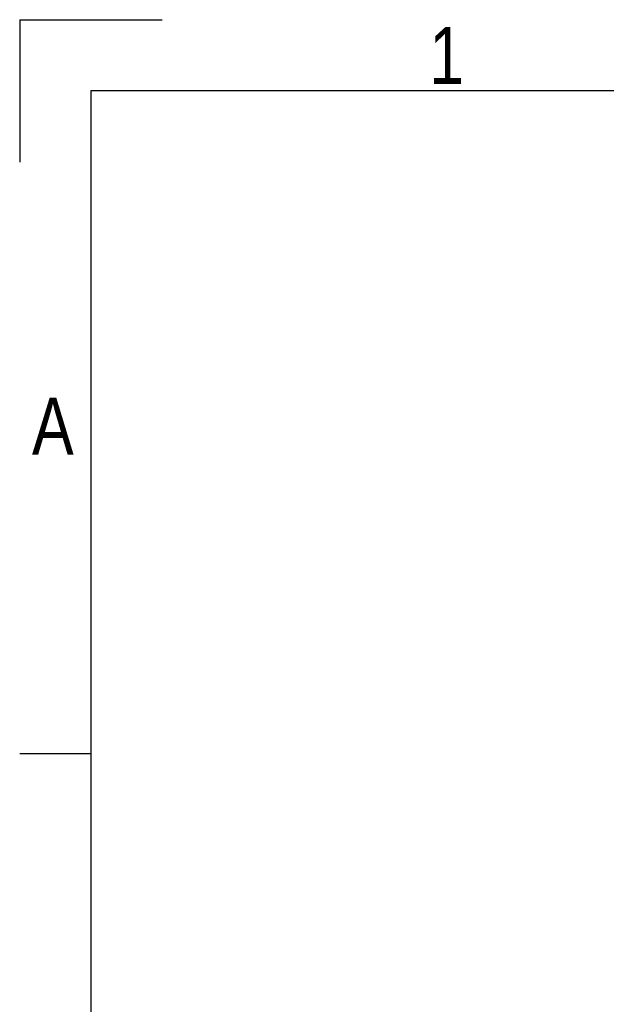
# Model space of a CAD drawing. Header units: millimetres. Extents: x 0 to 420, y 0 to 297.
# Tile 10 of 62: x 0 to 43, y 226 to 297. Entities that reach past the tile are written whole.
import ezdxf

# ---------------------------------------------------------------- set-up
doc = ezdxf.new("R2010")
doc.units = ezdxf.units.MM
doc.layers.add('CARTIGLIO', color=140, linetype='Continuous')
doc.styles.add('SLDTEXTSTYLE2', font='TXT', dxfattribs={"width": 0.821468})

msp = doc.modelspace()

# ---------------------------------------------------------------- linework, layer by layer
at = {"layer": 'CARTIGLIO', "linetype": 'Continuous'}
for p, q in [((0.0059, 296.9968), (0.0059, 286.6484)), ((0.0059, 296.9968), (10.3543, 296.9968)), ((414.8274, 291.8226), (5.1801, 291.8226)), ((5.1801, 291.8226), (5.1801, 5.171)), ((5.1801, 243.7024), (0.0059, 243.7024))]:
    msp.add_line(p, q, dxfattribs=at)

# ---------------------------------------------------------------- texts
at = {"layer": 'CARTIGLIO', "char_height": 4.1394, "attachment_point": 2, "style": 'SLDTEXTSTYLE2'}
for s, insert in [('1', (31.0075, 296.4629)), ('A', (2.4139, 269.5569))]:
    msp.add_mtext(s, dxfattribs=dict(at, insert=insert))

doc.saveas('drawing.dxf')
